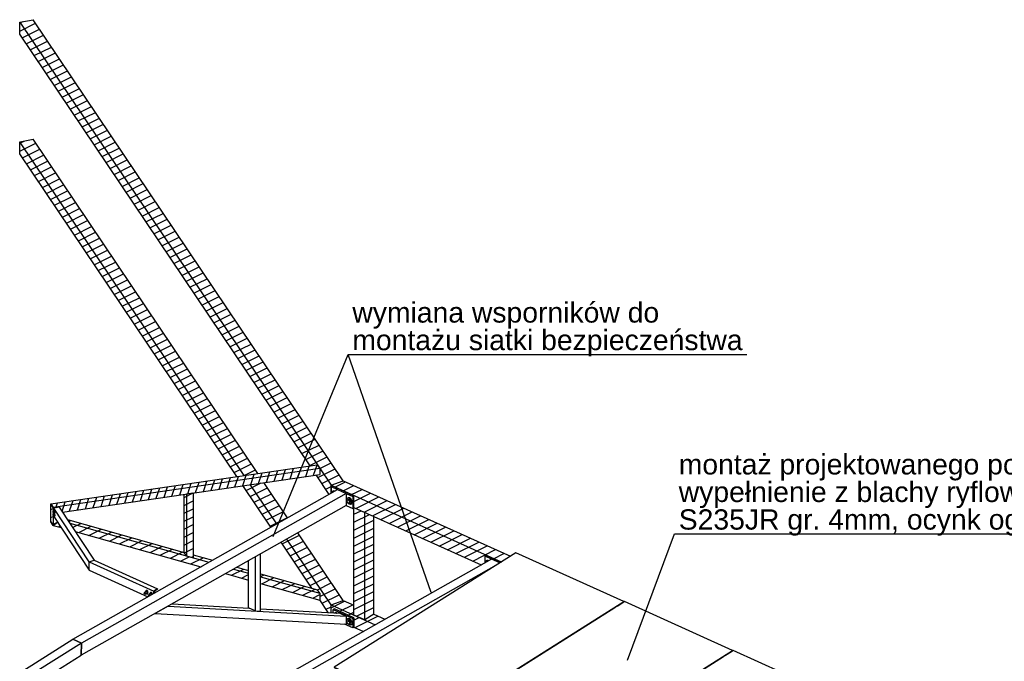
# Model space of a CAD drawing. Header units: millimetres. Extents: x 30 to 140409, y 21 to 10629.
# Tile 32 of 37: x 92601 to 99561, y 6092 to 10629. Entities that reach past the tile are written whole.
import ezdxf

# ---------------------------------------------------------------- set-up
doc = ezdxf.new("R2010")
doc.units = ezdxf.units.MM
doc.styles.add('Arial', font='ARIAL.TTF', dxfattribs={"height": 0.2})
pattern_1 = [(26.565, (95038.09, 6308.27), (-56.1266, 28.0633), [])]
pattern_2 = [(26.565, (95869.993, 6778.32), (-56.1266, 28.0633), [])]
pattern_3 = [(26.565, (94187.555, 7405.7), (-56.1266, 28.0633), [])]
pattern_4 = [(26.565, (93888.87, 6764.6), (-56.1266, 28.0633), [])]

# ---------------------------------------------------------------- blocks, each defined once
blk = doc.blocks.new('Part-5487 - 4897')
at = {"color": 7}
for p, q in [((94802.5, 7327.4), (94810.3, 7332.2)), ((94802.5, 7327.4), (94848.3, 7306.7)), ((94802.5, 7280.9), (94802.5, 7327.4)), ((94962.9, 7263.3), (94810.3, 7332.2)), ((94909.4, 7279.1), (94955.2, 7258.4)), ((94962.9, 7263.3), (94955.2, 7258.4)), ((94955.2, 7258.4), (94955.2, 7173.8)), ((94963, 7178.7), (94962.9, 7263.3)), ((94909.4, 7194.5), (94955.2, 7173.8)), ((94955.2, 7173.8), (94963, 7178.7))]:
    blk.add_line(p, q, dxfattribs=at)
blk = doc.blocks.new('Part-21210 - 4897')
at = {"color": 7}
for p, q in [((92842.2, 7128.8), (92842.2, 7174.5)), ((92842.2, 7174.5), (92842.3, 7174.5)), ((92842.3, 7174.3), (92842.2, 7174.5)), ((92842.3, 7128.6), (92842.2, 7128.8))]:
    blk.add_line(p, q, dxfattribs=at)
blk = doc.blocks.new('Part-21208 - 4897')
at = {"color": 7}
for p, q in [((92880, 7182.7), (92842.3, 7175.6)), ((92842.3, 7175.6), (92842.3, 7116.4)), ((93092.2, 6794.7), (92842.3, 7175.6)), ((92880, 7182.7), (93126.2, 6807.5)), ((92842.3, 7116.4), (93092.2, 6735.5)), ((93092.2, 6735.5), (93092.2, 6794.7)), ((93092.2, 6735.5), (93092.5, 6735.6))]:
    blk.add_line(p, q, dxfattribs=at)
blk = doc.blocks.new('Part-5535 - 4897')
h = blk.add_hatch()
h.set_pattern_fill('', color=96, scale=50, style=0, pattern_type=0)
h.set_pattern_definition([(26.565, (93826.89, 7282.965), (-56.1266, 28.0633), [])])
h.paths.add_polyline_path([(93827.1, 6824.3), (93826.9, 7283), (93787, 7277.1), (93768.1, 7274.4), (93763, 7273.6), (93763.2, 6862.5), (93780, 6837.5), (93810.3, 6829)])
at = {"color": 96}
for p, q in [((93763.2, 6862.5), (93763, 7273.6)), ((93779.8, 7276.1), (93826.9, 7283)), ((93779.8, 7276.1), (93780, 6837.5)), ((93826.9, 7283), (93827.1, 6824.3)), ((93780, 6837.5), (93763.2, 6862.5)), ((93780, 6837.5), (93827.1, 6824.3))]:
    blk.add_line(p, q, dxfattribs=at)
blk = doc.blocks.new('Part-5533 - 4897')
h = blk.add_hatch()
h.set_pattern_fill('', color=96, scale=50, style=0, pattern_type=0)
h.set_pattern_definition([(26.565, (92868.835, 7075.97), (-56.127, 28.063), [])])
h.paths.add_polyline_path([(92838.5, 7053.7), (92868.8, 7076), (92853.6, 7099.2), (92842.3, 7116.4), (92842.3, 7128.6), (92842.2, 7128.8), (92842.2, 7174.5), (92842.3, 7174.5), (92842.3, 7175.6), (92844.4, 7176), (92838.4, 7180.6), (92826.6, 7198), (92821.5, 7205.6), (92821.6, 7078.7), (92822, 7078.2)])
at = {"color": 96}
for p, q in [((92821.5, 7205.6), (92838.4, 7180.6)), ((92821.6, 7078.7), (92821.5, 7205.6)), ((92838.4, 7180.6), (92844.4, 7176)), ((92838.4, 7180.6), (92838.5, 7053.7)), ((92838.5, 7053.7), (92821.6, 7078.7)), ((92838.5, 7053.7), (92868.8, 7076))]:
    blk.add_line(p, q, dxfattribs=at)
blk = doc.blocks.new('Part-5531 - 4897')
h = blk.add_hatch()
h.set_pattern_fill('', color=96, scale=50, angle=45, style=0, pattern_type=0)
h.set_pattern_definition([(71.56505, (101894.97, 22071.89), (-59.53125, -19.84375), [])])
h.paths.add_polyline_path([(94704.6, 7481.4), (92821.5, 7205.6), (92838.4, 7180.6), (92844.4, 7176), (92856.6, 7178.3), (92880, 7182.7), (92885.8, 7173.9), (92899.7, 7152.8), (92903, 7147.7), (94721.5, 7414), (94721.5, 7456.3)])
at = {"color": 96}
for p, q in [((92821.5, 7205.6), (94704.6, 7481.4)), ((94721.5, 7456.3), (92838.4, 7180.6)), ((94704.6, 7481.4), (94721.5, 7456.3)), ((94721.5, 7456.3), (94721.5, 7414)), ((92903, 7147.7), (94721.5, 7414)), ((92838.4, 7180.6), (92821.5, 7205.6)), ((92838.4, 7180.6), (92844.4, 7176))]:
    blk.add_line(p, q, dxfattribs=at)
blk = doc.blocks.new('Part-5539 - 4897')
at = {"color": 7}
for p, q in [((93551.8, 6585.9), (93563.4, 6580.7)), ((93551.8, 6581.7), (93559.3, 6578.4))]:
    blk.add_line(p, q, dxfattribs=at)
blk = doc.blocks.new('Part-21170 - 4897')
at = {"color": 7}
for p, q in [((96839.8, 6492), (96840.5, 6491.7)), ((96768.4, 6447), (96769.1, 6446.7)), ((96807.5, 6471.6), (96808.2, 6471.3))]:
    blk.add_line(p, q, dxfattribs=at)
blk = doc.blocks.new('Part-5458 - 4897')
at = {"color": 7}
for p, q in [((93649.7, 6482.7), (93557.5, 6430.6)), ((93649.7, 6482.7), (94909.4, 6411.4)), ((93678.8, 6499.1), (94222.7, 6468.3)), ((93557.5, 6430.6), (94909.4, 6354)), ((94303.5, 6463.8), (94863.6, 6432)), ((94863.6, 6432), (94909.4, 6411.4)), ((94909.4, 6411.4), (94909.4, 6354))]:
    blk.add_line(p, q, dxfattribs=at)
blk = doc.blocks.new('Part-5456 - 4897')
at = {"color": 7}
for p, q in [((95935.9, 6815.6), (94064.1, 5758)), ((95968.9, 6772.1), (94125.2, 5730.4)), ((95995.3, 6788.8), (95935.9, 6815.6)), ((94724.5, 5984.3), (94123.6, 5644.8)), ((94125.2, 5730.4), (94064.1, 5758)), ((94123.6, 5644.8), (94125.2, 5730.4))]:
    blk.add_line(p, q, dxfattribs=at)
blk = doc.blocks.new('Part-21126 - 4897')
h = blk.add_hatch()
h.set_pattern_fill('', color=96, scale=50, style=0, pattern_type=0)
h.set_pattern_definition([(26.565, (95039.88, 6384.3), (-56.1266, 28.0633), [])])
h.paths.add_polyline_path([(94963.6, 6418.8), (95039.9, 6384.3), (95104.5, 6425), (95104.3, 7116.4), (95093.1, 7121.4), (95039.9, 7145.5), (95039.8, 7145.5), (95029, 7150.4), (94963.5, 7180)])
at = {"color": 96}
for p, q in [((94963.4, 7179.9), (94963.5, 7180)), ((94963.6, 6418.8), (94963.4, 7179.9)), ((94963.4, 7179.9), (95039.7, 7145.5)), ((95039.9, 6384.3), (95039.7, 7145.5)), ((95039.7, 7145.5), (95039.8, 7145.5)), ((95104.5, 6425), (95104.3, 7116.4)), ((95039.9, 6384.3), (94963.6, 6418.8)), ((95104.5, 6425), (95039.9, 6384.3))]:
    blk.add_line(p, q, dxfattribs=at)
blk = doc.blocks.new('Part-21171 - 4897')
at = {"color": 7}
for p, q in [((96484.4, 6268), (96485.1, 6267.6)), ((96516.8, 6288.3), (96517.4, 6288)), ((96445.4, 6243.3), (96446.1, 6243))]:
    blk.add_line(p, q, dxfattribs=at)
blk = doc.blocks.new('Part-5480 - 4897')
at = {"color": 7}
for p, q in [((94825.6, 6462.8), (94817.8, 6457.9)), ((94817.8, 6457.9), (94955.2, 6395.9)), ((94817.8, 6434.6), (94817.8, 6457.9)), ((94963, 6400.7), (94825.6, 6462.8)), ((94955.2, 6328.2), (94896.3, 6354.8)), ((94955.2, 6395.9), (94963, 6400.7)), ((94955.2, 6395.9), (94955.2, 6328.2)), ((94963, 6400.7), (94963, 6333.1)), ((94963, 6333.1), (94955.2, 6328.2))]:
    blk.add_line(p, q, dxfattribs=at)
blk = doc.blocks.new('Part-5490 - 4897')
at = {"color": 7}
for p, q in [((95890.1, 6836.2), (95897.9, 6841.1)), ((95935.9, 6815.6), (95890.1, 6836.2)), ((95890.2, 6789.7), (95890.1, 6836.2)), ((95897.9, 6841.1), (96003, 6793.6))]:
    blk.add_line(p, q, dxfattribs=at)
blk = doc.blocks.new('Part-5449 - 4897')
h = blk.add_hatch()
h.set_pattern_fill('', color=96, scale=50, style=0, pattern_type=0)
h.set_pattern_definition(pattern_1)
h.paths.add_polyline_path([(95030.5, 6304), (95038.1, 6308.3), (95100, 6343.2), (95113.7, 6351), (95182.4, 6389.8), (95104.5, 6425), (95039.9, 6384.3), (94963.6, 6418.8), (94963.5, 6488.7), (94887.1, 6523.2), (94802, 6491.7), (94802, 6435.5), (94817.8, 6434.6), (94817.8, 6457.9), (94825.6, 6462.8), (94963, 6400.7), (94963, 6384.3), (94963, 6342.2), (94963, 6334.5)])
h = blk.add_hatch()
h.set_pattern_fill('', color=96, scale=50, style=0, pattern_type=0)
h.set_pattern_definition(pattern_1)
h.paths.add_polyline_path([(95969, 5946.4), (95985.9, 5957.1), (96048.3, 5996.4), (95985.9, 5957.1)])
h = blk.add_hatch()
h.set_pattern_fill('', color=96, scale=50, style=0, pattern_type=0)
h.set_pattern_definition(pattern_1)
h.paths.add_polyline_path([(95972.8, 5944.7), (95977.4, 5947.6), (96047.2, 5991.6), (96054.4, 5996.1), (96053.7, 5996.4), (96006.2, 5966.5), (95976.2, 5947.6), (95972.2, 5945)])
h = blk.add_hatch()
h.set_pattern_fill('', color=96, scale=50, style=0, pattern_type=0)
h.set_pattern_definition(pattern_1)
h.paths.add_polyline_path([(96816.8, 5646.8), (96821.4, 5649.7), (96820.7, 5650), (96816.8, 5647.5)])
h = blk.add_hatch()
h.set_pattern_fill('', color=96, scale=50, style=0, pattern_type=0)
h.set_pattern_definition(pattern_1)
h.paths.add_polyline_path([(96678.6, 5559.7), (96723, 5587.7), (96722, 5587.8), (96677.9, 5560)])
h = blk.add_hatch()
h.set_pattern_fill('', color=96, scale=50, style=0, pattern_type=0)
h.set_pattern_definition(pattern_1)
h.paths.add_polyline_path([(97502.6, 5241.3), (97502.6, 5258.3), (97502.6, 5272.2), (97502.6, 5321.6), (97474.1, 5285), (97466.1, 5274.7), (97456.3, 5262.2)])
h = blk.add_hatch()
h.set_pattern_fill('', color=96, scale=50, style=0, pattern_type=0)
h.set_pattern_definition(pattern_1)
h.paths.add_polyline_path([(98265.9, 4896.5), (98281.7, 4906.4), (98352, 4950.8), (98359.2, 4955.3), (97671.7, 5265.7), (97671.7, 5258), (97671.7, 5181.9), (97671.7, 5164.9)])
h = blk.add_hatch()
h.set_pattern_fill('', color=96, scale=50, style=0, pattern_type=0)
h.set_pattern_definition(pattern_1)
h.paths.add_polyline_path([(98380.9, 4844.5), (98380.9, 4861.6), (98380.9, 4885.4), (98371.8, 4879.7), (98343.2, 4861.6)])
h = blk.add_hatch()
h.set_pattern_fill('', color=96, scale=50, style=0, pattern_type=0)
h.set_pattern_definition(pattern_1)
h.paths.add_polyline_path([(98451.4, 4874.2), (98474.1, 4903.4), (98451.4, 4913.6)])
h = blk.add_hatch()
h.set_pattern_fill('', color=96, scale=50, style=0, pattern_type=0)
h.set_pattern_definition(pattern_1)
h.paths.add_polyline_path([(98653.2, 4668), (98653.2, 4675.7), (98653.2, 4738.7), (98653.1, 4797.6), (98653.1, 4818.4), (98649.6, 4816.4), (98616.4, 4797.6), (98592, 4766.3), (98570.5, 4738.7), (98551.3, 4714)])
h = blk.add_hatch()
h.set_pattern_fill('', color=96, scale=50, style=0, pattern_type=0)
h.set_pattern_definition(pattern_1)
h.paths.add_polyline_path([(99562.7, 4257.3), (99565.2, 4263.9), (99585, 4317.9), (99589.4, 4329.8), (99611.5, 4389.7), (98737.7, 4784.3), (98737.7, 4714.4), (98737.7, 4700.5), (98737.7, 4629.8), (99156.1, 4440.9), (99244.7, 4435.9), (99244.7, 4459.1), (99252.5, 4464), (99389.9, 4402), (99389.9, 4335.3)])
h = blk.add_hatch()
h.set_pattern_fill('', color=96, scale=50, style=0, pattern_type=0)
h.set_pattern_definition(pattern_1)
h.paths.add_polyline_path([(99701.4, 4194.7), (99701.4, 4257.3), (99701.4, 4265.3), (99701.4, 4341.4), (99701.4, 4344.8), (99680.7, 4288.6), (99676.3, 4276.6), (99656.4, 4222.7), (99654, 4216.1)])
h = blk.add_hatch()
h.set_pattern_fill('', color=96, scale=50, style=0, pattern_type=0)
h.set_pattern_definition(pattern_1)
h.paths.add_polyline_path([(99777.2, 4160.4), (99781.8, 4162.6), (99781.8, 4222.7), (99781.8, 4229), (99781.8, 4242.9), (99781.8, 4217), (99781.8, 4242.9), (99826, 4292.9), (99771.1, 4317.6), (99771.1, 4247.7), (99771.1, 4233.8), (99771.1, 4170.9), (99771.1, 4163.2)])
at = {"color": 96}
for p, q in [((94802, 6491.7), (94887.1, 6523.2)), ((94802, 6435.5), (94802, 6491.7)), ((94802, 6491.7), (95113.7, 6351)), ((94887.1, 6523.2), (94963.5, 6488.7)), ((95104.5, 6425), (95182.4, 6389.8)), ((94963, 6334.5), (95030.5, 6304)), ((96053.7, 5996.4), (96054.4, 5996.1)), ((95989.1, 5955.7), (95989.7, 5955.4)), ((96820.7, 5650), (96821.4, 5649.7)), ((96677.9, 5560), (96678.6, 5559.7)), ((97474.1, 5285), (97502.6, 5272.2)), ((97671.7, 5265.7), (98359.2, 4955.3)), ((97671.7, 5195.8), (98294.5, 4914.5)), ((98371.8, 4879.7), (98380.9, 4875.5)), ((98451.4, 4913.6), (98474.1, 4903.4)), ((98600, 4776.6), (98653.1, 4752.6)), ((98737.7, 4784.3), (99611.5, 4389.7)), ((98551.3, 4714), (98653.2, 4668)), ((98737.7, 4714.4), (99589.4, 4329.8)), ((98737.7, 4629.8), (99156.1, 4440.9)), ((99389.9, 4335.3), (99562.7, 4257.3)), ((99771.1, 4317.6), (99826, 4292.9)), ((99680.7, 4288.6), (99701.4, 4279.2)), ((99771.1, 4247.7), (99781.8, 4242.9)), ((99826, 4292.9), (99781.8, 4242.9)), ((99654, 4216.1), (99701.4, 4194.7)), ((99781.8, 4242.9), (99781.8, 4162.6)), ((99771.1, 4163.2), (99777.2, 4160.4))]:
    blk.add_line(p, q, dxfattribs=at)
blk = doc.blocks.new('Part-5451 - 4897')
h = blk.add_hatch()
h.set_pattern_fill('', color=96, scale=50, style=0, pattern_type=0)
h.set_pattern_definition(pattern_2)
h.paths.add_polyline_path([(95862.4, 6774), (95870, 6778.3), (95890.2, 6789.7), (95890.1, 6832.1), (95890.1, 6836.2), (95897.9, 6841.1), (96003, 6793.6), (96061.8, 6830.7), (96069, 6835.2), (94887, 7369), (94801.9, 7337.5), (94801.9, 7334.7), (94801.9, 7333.7), (94801.9, 7332.2), (94801.9, 7280.5), (94802.5, 7280.9), (94802.5, 7327.4), (94810.3, 7332.2), (94882.8, 7299.5), (94962.9, 7263.3), (94962.9, 7250.9), (94963, 7187.9), (94963, 7180.2), (94963.5, 7180), (95039.8, 7145.5)])
h = blk.add_hatch()
h.set_pattern_fill('', color=96, scale=50, style=0, pattern_type=0)
h.set_pattern_definition(pattern_2)
h.paths.add_polyline_path([(96693.2, 6398.8), (96758.5, 6440), (96769.1, 6446.7), (96768.4, 6447), (96757.4, 6440), (96699.7, 6403.6), (96692.6, 6399.1)])
h = blk.add_hatch()
h.set_pattern_fill('', color=96, scale=50, style=0, pattern_type=0)
h.set_pattern_definition(pattern_2)
h.paths.add_polyline_path([(97460.3, 6052.4), (97467.4, 6056.9), (97525.6, 6093.6), (97536.2, 6100.3), (97535.5, 6100.6), (97491.8, 6073.1), (97466.7, 6057.2), (97459.6, 6052.7)])
h = blk.add_hatch()
h.set_pattern_fill('', color=96, scale=50, style=0, pattern_type=0)
h.set_pattern_definition(pattern_2)
h.paths.add_polyline_path([(98049.7, 5928.6), (98053.8, 5931.2), (98060.9, 5935.7), (97997.9, 5964.1), (97997.9, 5935.7), (97997.9, 5932.7), (98015.7, 5943.9)])
h = blk.add_hatch()
h.set_pattern_fill('', color=96, scale=50, style=0, pattern_type=0)
h.set_pattern_definition(pattern_2)
h.paths.add_polyline_path([(99152.9, 5442.6), (99088.2, 5401.8), (99010.1, 5352.6), (99017.3, 5357.1), (99075.4, 5393.7), (99141.6, 5435.4), (99198.8, 5409.6), (99198.8, 5399.8), (99154.5, 5371.9), (99148.1, 5367.8), (99148.1, 5290.3), (99209.4, 5262.6), (99217, 5266.8), (99236.9, 5278.1), (99236.9, 5320.8), (99236.9, 5324.6), (99244.7, 5329.5), (99397.3, 5260.6), (99397.3, 5177.7), (99781.7, 5004.1), (99781.7, 5011.8), (99781.7, 5074.8), (99781.7, 5088.7), (99781.7, 5067.5), (99781.7, 5088.7), (99825.9, 5138.6)])
at = {"color": 96}
for p, q in [((94801.9, 7337.5), (94887, 7369)), ((94801.9, 7280.5), (94801.9, 7337.5)), ((94801.9, 7337.5), (96004.4, 6794.5)), ((94887, 7369), (96069, 6835.2)), ((94963, 7180.2), (95862.4, 6774)), ((96692.6, 6399.1), (96693.2, 6398.8)), ((97459.6, 6052.7), (97460.3, 6052.4)), ((97997.9, 5964.1), (98060.9, 5935.7)), ((99152.9, 5442.6), (99825.9, 5138.6)), ((99088.2, 5401.8), (99088.3, 5401.8)), ((99154.5, 5371.9), (99781.7, 5088.7)), ((99010.1, 5352.6), (99010.1, 5352.6)), ((99148.1, 5290.3), (99209.4, 5262.6)), ((99397.3, 5177.7), (99781.7, 5004.1)), ((99825.9, 5138.6), (99781.7, 5088.7)), ((99781.7, 5088.7), (99781.7, 5004.1))]:
    blk.add_line(p, q, dxfattribs=at)
blk = doc.blocks.new('Part-5455 - 4897')
at = {"color": 7}
for p, q in [((92976.5, 6249.1), (94848.3, 7306.7)), ((94909.4, 7279.2), (93037.6, 6221.5)), ((94848.3, 7306.7), (94909.4, 7279.2)), ((94909.4, 7279.2), (94909.4, 7194.5)), ((94909.4, 7194.5), (93036, 6135.9)), ((93037.6, 6221.5), (92976.5, 6249.1)), ((93036, 6135.9), (93037.6, 6221.5))]:
    blk.add_line(p, q, dxfattribs=at)
blk = doc.blocks.new('Part-5459 - 4897')
at = {"color": 7}
for p, q in [((94264.6, 6830.2), (94264.7, 6449.4)), ((94303.5, 6447.2), (94303.4, 6852.1)), ((94218.9, 6470), (94218.9, 6804.3)), ((94264.7, 6449.4), (94218.9, 6470)), ((94264.7, 6449.4), (94303.5, 6447.2))]:
    blk.add_line(p, q, dxfattribs=at)
blk = doc.blocks.new('Part-21129 - 4897')
h = blk.add_hatch()
h.set_pattern_fill('', color=96, scale=50, style=0, pattern_type=0)
h.set_pattern_definition(pattern_3)
h.paths.add_polyline_path([(94135.8, 7398.1), (94187.6, 7405.7), (94284.3, 7419.9), (92695.3, 9783.4), (92601.2, 9765.4), (92601.2, 9680.8)])
h = blk.add_hatch()
h.set_pattern_fill('', color=96, scale=50, style=0, pattern_type=0)
h.set_pattern_definition(pattern_3)
h.paths.add_polyline_path([(94376.5, 7040.1), (94382.4, 7043.5), (94417.7, 7063.4), (94494.7, 7106.9), (94327.1, 7356.2), (94230.3, 7342.1), (94178.6, 7334.5)])
h = blk.add_hatch()
h.set_pattern_fill('', color=96, scale=50, style=0, pattern_type=0)
h.set_pattern_definition(pattern_3)
h.paths.add_polyline_path([(94839.6, 6505.6), (94880.6, 6520.8), (94887.1, 6523.2), (94566.2, 7000.5), (94560.3, 6997.2), (94523.2, 6976.3), (94453.9, 6937.1), (94448, 6933.8), (94666.1, 6609.4), (94676.1, 6606.6), (94705, 6598.5), (94721.8, 6573.4), (94721.8, 6538.5), (94721.9, 6526.4), (94782.2, 6436.7), (94790.7, 6436.2), (94791.8, 6436.1), (94802, 6435.5), (94802, 6491.7), (94807.2, 6489.4), (94802, 6491.7), (94804.9, 6492.8), (94802, 6491.7)])
at = {"color": 96}
for p, q in [((92601.2, 9765.4), (92695.3, 9783.4)), ((92601.2, 9680.8), (92601.2, 9765.4)), ((94187.6, 7405.7), (92601.2, 9765.4)), ((94284.3, 7419.9), (92695.3, 9783.4)), ((94135.8, 7398.1), (92601.2, 9680.8)), ((94376.5, 7040.1), (94178.6, 7334.5)), ((94417.7, 7063.4), (94230.3, 7342.1)), ((94494.7, 7106.9), (94327.1, 7356.2)), ((94887.1, 6523.2), (94566.2, 7000.5)), ((94666.1, 6609.4), (94448, 6933.8)), ((94802, 6491.7), (94489.2, 6957)), ((94782.2, 6436.7), (94721.9, 6526.4)), ((94802, 6491.7), (94887.1, 6523.2)), ((94802, 6435.5), (94802, 6491.7))]:
    blk.add_line(p, q, dxfattribs=at)
blk = doc.blocks.new('Part-5462 - 4897')
at = {"color": 7}
for p, q in [((92641.2, 6037.6), (92976.5, 6249.1)), ((93037.6, 6221.5), (92702.2, 6010)), ((92976.5, 6249.1), (93037.6, 6221.5)), ((93037.6, 6221.5), (93036, 6135.9)), ((92766.9, 5966.2), (93036, 6135.9)), ((92702.2, 6010), (92641.2, 6037.6))]:
    blk.add_line(p, q, dxfattribs=at)
blk = doc.blocks.new('Bolt-5481 - 4897')
at = {"color": 7}
for p, q in [((94827.7, 6434.1), (94829.3, 6435.1)), ((94829.3, 6435.1), (94831.2, 6436.3)), ((94829.3, 6435.1), (94838.8, 6433.6)), ((94840.7, 6434.9), (94831.2, 6436.3)), ((94838.8, 6433.6), (94839.1, 6433.4)), ((94843, 6433.2), (94840.7, 6434.9)), ((94911.3, 6379.8), (94913.9, 6389.2)), ((94913.9, 6368), (94911.3, 6379.8)), ((94913.4, 6371.8), (94918.6, 6379.6)), ((94918.6, 6359.3), (94913.4, 6371.8)), ((94913.9, 6389.2), (94920.8, 6393.8)), ((94917.1, 6363), (94913.9, 6368)), ((94925.1, 6383.7), (94918.6, 6379.6)), ((94918.6, 6379.6), (94929.2, 6374.8)), ((94929.2, 6354.5), (94918.6, 6359.3)), ((94920.9, 6357.1), (94919.8, 6358.8)), ((94920.8, 6393.8), (94922.8, 6395)), ((94920.8, 6393.8), (94930.4, 6392.3)), ((94930.4, 6350), (94920.9, 6357.1)), ((94932.3, 6393.5), (94922.8, 6395)), ((94935.7, 6378.9), (94925.1, 6383.7)), ((94935.7, 6378.9), (94929.2, 6374.8)), ((94929.2, 6374.8), (94934.5, 6362.3)), ((94934.5, 6362.3), (94929.2, 6354.5)), ((94929.2, 6354.5), (94935.7, 6358.6)), ((94930.4, 6392.3), (94939.9, 6385.1)), ((94939.9, 6348.5), (94930.4, 6350)), ((94941.9, 6386.4), (94932.3, 6393.5)), ((94941, 6366.4), (94934.5, 6362.3)), ((94941, 6366.4), (94935.7, 6378.9)), ((94935.7, 6358.6), (94941, 6366.4)), ((94939.9, 6385.1), (94946.9, 6374.3)), ((94946.9, 6353.1), (94939.9, 6348.5)), ((94939.9, 6348.5), (94941.9, 6349.7)), ((94941.8, 6349.8), (94941.9, 6349.7)), ((94948.9, 6375.5), (94941.9, 6386.4)), ((94941.9, 6349.7), (94948.9, 6354.3)), ((94946.9, 6374.3), (94949.5, 6362.5)), ((94949.5, 6362.5), (94946.9, 6353.1)), ((94951.4, 6363.7), (94948.9, 6375.5)), ((94948.9, 6354.3), (94951.4, 6363.7))]:
    blk.add_line(p, q, dxfattribs=at)
blk = doc.blocks.new('Bolt-5488 - 4897')
at = {"color": 7}
for p, q in [((94804.4, 7282.1), (94807, 7291.5)), ((94804.5, 7281.9), (94804.4, 7282.1)), ((94807, 7291.5), (94814, 7296.1)), ((94814, 7296.1), (94815.9, 7297.3)), ((94814, 7296.1), (94823.5, 7294.7)), ((94825.4, 7295.9), (94815.9, 7297.3)), ((94823.5, 7294.7), (94825, 7293.5)), ((94827, 7294.7), (94825.4, 7295.9)), ((94911.3, 7233.9), (94913.8, 7243.3)), ((94913.8, 7243.3), (94920.8, 7247.9)), ((94920.8, 7247.9), (94922.8, 7249.1)), ((94920.8, 7247.9), (94930.4, 7246.4)), ((94932.3, 7247.6), (94922.8, 7249.1)), ((94930.4, 7246.4), (94939.9, 7239.3)), ((94941.8, 7240.5), (94932.3, 7247.6)), ((94939.9, 7239.3), (94946.9, 7228.4)), ((94948.8, 7229.6), (94941.8, 7240.5)), ((94913.8, 7222.1), (94911.3, 7233.9)), ((94914.7, 7220.7), (94913.8, 7222.1)), ((94921.2, 7235.2), (94914.7, 7231.2)), ((94914.7, 7231.2), (94923.9, 7232.9)), ((94914.7, 7219.5), (94914.7, 7231.2)), ((94923.9, 7209.5), (94914.7, 7219.5)), ((94920.8, 7211.3), (94917.5, 7216.5)), ((94930.4, 7204.1), (94920.8, 7211.3)), ((94930.4, 7237), (94921.2, 7235.2)), ((94930.4, 7237), (94923.9, 7232.9)), ((94923.9, 7232.9), (94933.1, 7222.9)), ((94933.1, 7211.2), (94923.9, 7209.5)), ((94930.4, 7237), (94939.5, 7227)), ((94939.9, 7202.6), (94930.4, 7204.1)), ((94933.1, 7222.9), (94939.5, 7227)), ((94933.1, 7222.9), (94933.1, 7211.2)), ((94933.1, 7211.2), (94939.5, 7215.3)), ((94939.5, 7227), (94939.5, 7215.3)), ((94946.9, 7207.2), (94939.9, 7202.6)), ((94939.9, 7202.6), (94941.8, 7203.9)), ((94941.8, 7203.9), (94948.8, 7208.4)), ((94941.8, 7203.9), (94941.8, 7203.9)), ((94946.9, 7228.4), (94949.4, 7216.6)), ((94949.4, 7216.6), (94946.9, 7207.2)), ((94951.4, 7217.9), (94948.8, 7229.6)), ((94948.8, 7208.4), (94951.4, 7217.9))]:
    blk.add_line(p, q, dxfattribs=at)
blk = doc.blocks.new('Bolt-5491 - 4897')
at = {"color": 7}
for p, q in [((95892, 6791), (95894.6, 6800.4)), ((95892.1, 6790.8), (95892, 6791)), ((95894.6, 6800.4), (95901.6, 6805)), ((95901.6, 6805), (95903.5, 6806.2)), ((95901.6, 6805), (95911.1, 6803.5)), ((95913, 6804.7), (95903.5, 6806.2)), ((95911.1, 6803.5), (95912.6, 6802.4)), ((95914.6, 6803.5), (95913, 6804.7))]:
    blk.add_line(p, q, dxfattribs=at)
blk = doc.blocks.new('Part-5532 - 4897')
at = {"color": 7}
for p, q in [((93092.2, 6795), (93126.3, 6807.5)), ((93092.2, 6794.7), (93092.2, 6795)), ((93092.2, 6795), (93549.3, 6588.6)), ((93092.2, 6735.8), (93092.2, 6794.7)), ((93126.3, 6807.5), (93575.1, 6604.9)), ((93092.2, 6735.8), (93506.6, 6548.6)), ((93575.1, 6604.9), (93549.3, 6588.6)), ((93549.3, 6572.7), (93549.3, 6588.6)), ((93575.1, 6601.5), (93551.8, 6586.8)), ((93551.8, 6586.8), (93551.8, 6574.2)), ((93575.1, 6604.9), (93575.1, 6601.5))]:
    blk.add_line(p, q, dxfattribs=at)
blk = doc.blocks.new('Part-5534 - 4897')
h = blk.add_hatch()
h.set_pattern_fill('', color=96, scale=50, style=0, pattern_type=0)
h.set_pattern_definition(pattern_4)
h.paths.add_polyline_path([(92893.6, 7038.2), (92889.2, 7044.9), (92875.5, 7065.8), (92868.8, 7076), (92860.7, 7070), (92843.8, 7057.6), (92838.5, 7053.7), (92823.5, 7076), (92838.5, 7053.6)])
h = blk.add_hatch()
h.set_pattern_fill('', color=96, scale=50, style=0, pattern_type=0)
h.set_pattern_definition(pattern_4)
h.paths.add_polyline_path([(93882.4, 6761), (93888.9, 6764.6), (93909.1, 6776), (93938.9, 6792.9), (93963, 6806.5), (93827.1, 6844.6), (93827.1, 6824.3), (93780, 6837.5), (93763.2, 6862.5), (92938.4, 7093.8), (92954.7, 7068.8), (92975, 7037.9), (92988.7, 7017), (92993.1, 7010.3)])
h = blk.add_hatch()
h.set_pattern_fill('', color=96, scale=50, style=0, pattern_type=0)
h.set_pattern_definition(pattern_4)
h.paths.add_polyline_path([(94218.9, 6666.6), (94218.9, 6672.1), (94218.9, 6689.2), (94218.9, 6714.4), (94218.9, 6734.8), (94136.6, 6757.8), (94112.5, 6744.2), (94082.7, 6727.4), (94076.4, 6723.8), (94056, 6712.3)])
h = blk.add_hatch()
h.set_pattern_fill('', color=96, scale=50, style=0, pattern_type=0)
h.set_pattern_definition(pattern_4)
h.paths.add_polyline_path([(94721.9, 6525.6), (94721.8, 6573.4), (94705, 6598.5), (94303.4, 6711.1), (94303.4, 6690.7), (94303.5, 6642.9)])
at = {"color": 96}
for p, q in [((92821.6, 7078.7), (92838.5, 7053.6)), ((92838.5, 7053.6), (92868.8, 7076)), ((92838.5, 7053.6), (92893.6, 7038.2)), ((92938.4, 7093.8), (93763.2, 6862.5)), ((92954.7, 7068.8), (93938.9, 6792.9)), ((92993.1, 7010.3), (93882.4, 6761)), ((93827.1, 6844.6), (93963, 6806.5)), ((94136.6, 6757.8), (94218.9, 6734.8)), ((94056, 6712.3), (94218.9, 6666.6)), ((94112.5, 6744.2), (94218.9, 6714.4)), ((94303.4, 6711.1), (94705, 6598.5)), ((94303.4, 6690.7), (94721.8, 6573.4)), ((94303.5, 6642.9), (94721.9, 6525.6)), ((94721.8, 6573.4), (94705, 6598.5)), ((94721.8, 6573.4), (94721.9, 6525.6))]:
    blk.add_line(p, q, dxfattribs=at)
blk = doc.blocks.new('Bolt-5540 - 4897')
at = {"color": 7}
for p, q in [((93481, 6573.7), (93481.5, 6575.6)), ((93481.5, 6571.4), (93481, 6573.7)), ((93481.5, 6575.6), (93482.9, 6576.5)), ((93482.9, 6569.2), (93481.5, 6571.4)), ((93482.9, 6576.5), (93491.3, 6581.8)), ((93482.9, 6576.5), (93484.8, 6576.2)), ((93484.8, 6567.8), (93482.9, 6569.2)), ((93484.8, 6576.2), (93486.7, 6574.8)), ((93486.7, 6567.5), (93484.8, 6567.8)), ((93485.7, 6580.7), (93489.4, 6586.2)), ((93486.5, 6578.8), (93485.7, 6580.7)), ((93486.7, 6574.8), (93488.1, 6572.6)), ((93486.7, 6567.5), (93495.1, 6572.8)), ((93488.1, 6568.4), (93486.7, 6567.5)), ((93488.1, 6572.6), (93488.6, 6570.3)), ((93488.6, 6570.3), (93488.1, 6568.4)), ((93489.4, 6586.2), (93494.6, 6589.4)), ((93489.4, 6586.2), (93496.9, 6582.8)), ((93491.7, 6587.8), (93494.5, 6589.6)), ((93491.7, 6587.6), (93491.7, 6587.8)), ((93491.8, 6570.7), (93496.9, 6568.4)), ((93494.5, 6589.6), (93495.8, 6590.4)), ((93494.5, 6589.6), (93498.4, 6589)), ((93502.1, 6586.1), (93494.6, 6589.4)), ((93495.1, 6591.9), (93495.4, 6593.7)), ((93495.1, 6589.9), (93495.1, 6591.9)), ((93495.4, 6593.7), (93496.4, 6594.9)), ((93499.6, 6589.8), (93495.8, 6590.4)), ((93496.4, 6594.9), (93497.9, 6595.3)), ((93496.9, 6582.8), (93502.1, 6586.1)), ((93496.9, 6582.8), (93500.7, 6573.9)), ((93496.9, 6568.4), (93500.7, 6573.9)), ((93496.9, 6568.4), (93502.1, 6571.7)), ((93497.9, 6595.3), (93499.6, 6594.9)), ((93499.7, 6567.8), (93497.9, 6569)), ((93498.4, 6589), (93502.2, 6586.2)), ((93499.6, 6594.9), (93501.4, 6593.7)), ((93503.5, 6587), (93499.6, 6589.8)), ((93501.4, 6567.4), (93499.7, 6567.8)), ((93500.7, 6573.9), (93505.8, 6577.2)), ((93501.4, 6593.7), (93502.9, 6592)), ((93502.9, 6567.9), (93501.4, 6567.4)), ((93502.2, 6571.5), (93501.9, 6571.5)), ((93505.8, 6577.2), (93502.1, 6586.1)), ((93502.1, 6571.7), (93505.8, 6577.2)), ((93502.2, 6586.2), (93505, 6581.8)), ((93505, 6573.3), (93502.2, 6571.5)), ((93502.2, 6571.5), (93503.5, 6572.3)), ((93502.9, 6592), (93503.9, 6589.9)), ((93503.9, 6569.1), (93502.9, 6567.9)), ((93506.3, 6582.6), (93503.5, 6587)), ((93503.5, 6572.3), (93506.3, 6574.2)), ((93503.9, 6589.9), (93504.2, 6587.8)), ((93504.2, 6570.8), (93503.9, 6569.1)), ((93504.2, 6587.8), (93504.2, 6585.8)), ((93504.2, 6572.9), (93504.2, 6570.8)), ((93505, 6581.8), (93506, 6577.1)), ((93506, 6577.1), (93505, 6573.3)), ((93507.3, 6577.9), (93506.3, 6582.6)), ((93506.3, 6574.2), (93507.3, 6577.9)), ((93511.5, 6559.9), (93512, 6561.8)), ((93512, 6557.6), (93511.5, 6559.9)), ((93512, 6561.8), (93513.4, 6562.7)), ((93513.4, 6555.4), (93512, 6557.6)), ((93513.4, 6562.7), (93521.8, 6568)), ((93513.4, 6562.7), (93515.3, 6562.4)), ((93515.3, 6554), (93513.4, 6555.4)), ((93515.3, 6562.4), (93517.2, 6561)), ((93515.9, 6553.9), (93515.3, 6554)), ((93516.2, 6566.9), (93520, 6572.4)), ((93517, 6565), (93516.2, 6566.9)), ((93517.2, 6561), (93518.6, 6558.8)), ((93518.6, 6558.8), (93519.1, 6556.5)), ((93519.1, 6556.5), (93518.9, 6555.5)), ((93520, 6572.4), (93525.1, 6575.6)), ((93527.5, 6569), (93520, 6572.4)), ((93522.2, 6573.8), (93522.3, 6574)), ((93522.3, 6574), (93525.1, 6575.8)), ((93525.1, 6575.8), (93526.4, 6576.6)), ((93525.1, 6575.8), (93528.9, 6575.2)), ((93532.6, 6572.3), (93525.1, 6575.6)), ((93525.6, 6578.1), (93525.9, 6579.9)), ((93525.6, 6576.2), (93525.6, 6578.1)), ((93525.9, 6579.9), (93526.9, 6581.1)), ((93530.2, 6576), (93526.4, 6576.6)), ((93526.9, 6581.1), (93528.4, 6581.5)), ((93527.5, 6569), (93532.6, 6572.3)), ((93530.4, 6562.1), (93527.5, 6569)), ((93528.4, 6581.5), (93530.2, 6581.1)), ((93528.9, 6575.2), (93532.7, 6572.4)), ((93530.2, 6581.1), (93531.9, 6579.9)), ((93534, 6573.2), (93530.2, 6576)), ((93531.9, 6579.9), (93533.4, 6578.2)), ((93535.7, 6565), (93532.6, 6572.3)), ((93532.7, 6572.4), (93535.5, 6568)), ((93533.4, 6578.2), (93534.4, 6576.1)), ((93536.8, 6568.8), (93534, 6573.2)), ((93534.4, 6576.1), (93534.8, 6574)), ((93534.8, 6574), (93534.8, 6572)), ((93535.5, 6568), (93536.1, 6565.3)), ((93537.4, 6566), (93536.8, 6568.8))]:
    blk.add_line(p, q, dxfattribs=at)
blk = doc.blocks.new('Part-21127 - 4897')
at = {"color": 7}
blk.add_line((96253.2, 6121.4), (96253.2, 6122.2), dxfattribs=at)
blk = doc.blocks.new('Part-21130 - 4897')
h = blk.add_hatch()
h.set_pattern_fill('', color=96, scale=50, style=0, pattern_type=0)
h.set_pattern_definition([(26.565, (94880.45, 7366.58), (-56.1266, 28.0633), [])])
h.paths.add_polyline_path([(94839.5, 7351.4), (94880.5, 7366.6), (94887, 7369), (92695, 10629.5), (92600.9, 10611.4), (92600.9, 10526.8), (94653.4, 7473.9), (94660.8, 7475), (94704.6, 7481.4), (94721.5, 7456.3), (94721.5, 7414), (94696.1, 7410.3), (94788.5, 7272.9), (94794.4, 7276.3), (94801.9, 7280.5), (94801.9, 7337.5), (94807.1, 7335.2), (94801.9, 7337.5), (94804.7, 7338.5), (94801.9, 7337.5)])
at = {"color": 96}
for p, q in [((92600.9, 10611.4), (92695, 10629.5)), ((92600.9, 10526.8), (92600.9, 10611.4)), ((92600.9, 10611.4), (94801.9, 7337.5)), ((94887, 7369), (92695, 10629.5)), ((94653.4, 7473.9), (92600.9, 10526.8)), ((94788.5, 7272.9), (94696.1, 7410.3)), ((94801.9, 7337.5), (94887, 7369)), ((94801.9, 7337.5), (94801.9, 7280.5))]:
    blk.add_line(p, q, dxfattribs=at)
blk = doc.blocks.new('Part-21188 - 4897')
at = {"color": 7}
for p, q in [((97574.6, 6125.2), (97575.2, 6124.9)), ((97606.9, 6145.6), (97607.6, 6145.3)), ((97535.5, 6100.6), (97536.2, 6100.3))]:
    blk.add_line(p, q, dxfattribs=at)
blk = doc.blocks.new('Part-21203 - 4897')
at = {"color": 7}
for p, q in [((96108.9, 6860.4), (94824.4, 6050.7)), ((96872.1, 6515.7), (96108.9, 6860.4)), ((95587.6, 5706), (96872.1, 6515.7)), ((96823.7, 6481.8), (96872.1, 6512.3)), ((96872.1, 6512.3), (96872.1, 6515.7)), ((95587.6, 5702.6), (96807.5, 6471.6)), ((94824.4, 6050.7), (95587.6, 5706)), ((94824.4, 6050.7), (94824.4, 6047.3)), ((94824.4, 6047.3), (95587.6, 5702.6)), ((95587.6, 5706), (95587.6, 5702.6))]:
    blk.add_line(p, q, dxfattribs=at)
blk = doc.blocks.new('Part-21204 - 4897')
at = {"color": 7}
for p, q in [((96875.9, 6514), (95591.4, 5704.3)), ((97639.2, 6169.3), (96875.9, 6514)), ((96354.7, 5359.6), (97639.2, 6169.3)), ((96354.7, 5356.2), (97574.6, 6125.2)), ((97590.7, 6135.4), (97639.2, 6165.9)), ((97639.2, 6165.9), (97639.2, 6169.3)), ((95591.4, 5704.3), (96354.7, 5359.6)), ((95591.4, 5704.3), (95591.4, 5700.9)), ((95591.4, 5700.9), (96354.7, 5356.2)), ((96354.7, 5359.6), (96354.7, 5356.2))]:
    blk.add_line(p, q, dxfattribs=at)
blk = doc.blocks.new('Part-21205 - 4897')
at = {"color": 7}
for p, q in [((97643, 6167.6), (96358.5, 5357.9)), ((97997.9, 6007.3), (97643, 6167.6)), ((96713.4, 5197.6), (97997.9, 6007.3)), ((97997.9, 6003.9), (96713.4, 5194.2)), ((97997.9, 6007.3), (97997.9, 6003.9)), ((96358.5, 5357.9), (96713.4, 5197.6)), ((96358.5, 5357.9), (96358.5, 5354.5)), ((96358.5, 5354.5), (96713.4, 5194.2)), ((96713.4, 5197.6), (96713.4, 5194.2))]:
    blk.add_line(p, q, dxfattribs=at)
blk = doc.blocks.new('Bolt-21211 - 4897')
at = {"color": 7}
for p, q in [((92836.4, 7151.9), (92837.9, 7156.1)), ((92837.9, 7143.4), (92836.4, 7151.9)), ((92836.4, 7130.7), (92837.9, 7134.9)), ((92837.9, 7122.2), (92836.4, 7130.7)), ((92843.9, 7157.2), (92837.9, 7156.1)), ((92837.9, 7156.1), (92840.8, 7151.7)), ((92840.8, 7139), (92837.9, 7143.4)), ((92843.9, 7136.1), (92837.9, 7134.9)), ((92837.9, 7134.9), (92840.8, 7130.6)), ((92840.8, 7117.9), (92837.9, 7122.2)), ((92846.8, 7152.9), (92840.8, 7151.7)), ((92840.8, 7151.7), (92842.3, 7143.2)), ((92842.3, 7143.2), (92840.8, 7139)), ((92846.8, 7140.2), (92840.8, 7139)), ((92846.8, 7131.7), (92840.8, 7130.6)), ((92840.8, 7130.6), (92842.3, 7122)), ((92842.3, 7122), (92840.8, 7117.9)), ((92846.8, 7119), (92840.8, 7117.9)), ((92848.3, 7144.3), (92842.3, 7143.2)), ((92848.3, 7123.2), (92842.3, 7122)), ((92842.4, 7157.3), (92843.7, 7158.5)), ((92842.4, 7156.9), (92842.4, 7157.3)), ((92842.4, 7136.1), (92843.7, 7137.4)), ((92842.4, 7135.8), (92842.4, 7136.1)), ((92843.7, 7158.5), (92845.6, 7158.9)), ((92843.7, 7158.5), (92845.4, 7157.1)), ((92843.7, 7137.4), (92845.6, 7137.7)), ((92843.7, 7137.4), (92845.4, 7136)), ((92846.8, 7152.9), (92843.9, 7157.2)), ((92846.8, 7131.7), (92843.9, 7136.1)), ((92845.4, 7157.1), (92847, 7153.5)), ((92845.4, 7136), (92847.1, 7132.4)), ((92847.2, 7157.5), (92845.6, 7158.9)), ((92847.2, 7136.4), (92845.6, 7137.7)), ((92847, 7138.8), (92845.7, 7140)), ((92847.1, 7117.7), (92845.7, 7118.8)), ((92848.3, 7144.3), (92846.8, 7152.9)), ((92848.3, 7144.3), (92846.8, 7140.2)), ((92848.3, 7123.2), (92846.8, 7131.7)), ((92848.3, 7123.2), (92846.8, 7119)), ((92847, 7153.5), (92848.3, 7148.6)), ((92848.3, 7140.1), (92847, 7138.8)), ((92847, 7138.8), (92848.9, 7139.2)), ((92847.1, 7132.4), (92848.3, 7127.4)), ((92848.3, 7119), (92847.1, 7117.7)), ((92847.1, 7117.7), (92848.9, 7118.1)), ((92848.9, 7153.9), (92847.2, 7157.5)), ((92848.9, 7132.7), (92847.2, 7136.4)), ((92848.3, 7148.6), (92848.7, 7143.7)), ((92848.7, 7143.7), (92848.3, 7140.1)), ((92848.3, 7127.4), (92848.7, 7122.5)), ((92848.7, 7122.5), (92848.3, 7119))]:
    blk.add_line(p, q, dxfattribs=at)
blk = doc.blocks.new('Line-24839 - 4897')
at = {"color": 96}
blk.add_line((95509.5, 6579.4), (94922.3, 8262.5), dxfattribs=at)
blk = doc.blocks.new('Text-24840 - 4897')
at = {"color": 136}
for p, q in [((96896.1, 6099.5), (97229.4, 6993.5)), ((97229.4, 6993.5), (100292.1, 6993.5))]:
    blk.add_line(p, q, dxfattribs=at)
at = {"color": 30, "style": 'Arial'}
for s, p in [('montaż projektowanego podestu, ', (97259.4, 7413.5)), ('wypełnienie z blachy ryflowanej', (97259.4, 7218.5)), ('S235JR gr. 4mm, ocynk ogniowy', (97259.4, 7023.5))]:
    blk.add_text(s, height=143.262, dxfattribs=at).set_placement(p)
blk = doc.blocks.new('Text-6378 - 4897')
at = {"color": 136}
for p, q in [((94392.4, 6975.8), (94922.3, 8262.5)), ((94922.3, 8262.5), (97740.1, 8262.5))]:
    blk.add_line(p, q, dxfattribs=at)
at = {"color": 30, "style": 'Arial'}
for s, p in [('wymiana wsporników do ', (94952.3, 8487.5)), ('montażu siatki bezpieczeństwa', (94952.3, 8292.5))]:
    blk.add_text(s, height=143.262, dxfattribs=at).set_placement(p)

msp = doc.modelspace()

# ---------------------------------------------------------------- block references
for name in ['Part-21130 - 4897', 'Part-21129 - 4897', 'Text-6378 - 4897', 'Line-24839 - 4897', 'Text-24840 - 4897', 'Part-5531 - 4897', 'Part-5451 - 4897', 'Part-5487 - 4897', 'Part-5455 - 4897', 'Part-5535 - 4897', 'Bolt-5488 - 4897', 'Part-5533 - 4897', 'Part-21210 - 4897', 'Part-21208 - 4897', 'Part-21126 - 4897', 'Bolt-21211 - 4897', 'Part-5534 - 4897', 'Part-5459 - 4897', 'Part-21203 - 4897', 'Part-5490 - 4897', 'Part-5532 - 4897', 'Part-5456 - 4897', 'Bolt-5491 - 4897', 'Bolt-5540 - 4897', 'Part-5539 - 4897', 'Part-5458 - 4897', 'Part-5449 - 4897', 'Part-21204 - 4897', 'Part-21170 - 4897', 'Part-5480 - 4897', 'Bolt-5481 - 4897', 'Part-21171 - 4897', 'Part-5462 - 4897', 'Part-21205 - 4897', 'Part-21188 - 4897', 'Part-21127 - 4897']:
    msp.add_blockref(name, (0, 0))

doc.saveas('drawing.dxf')
